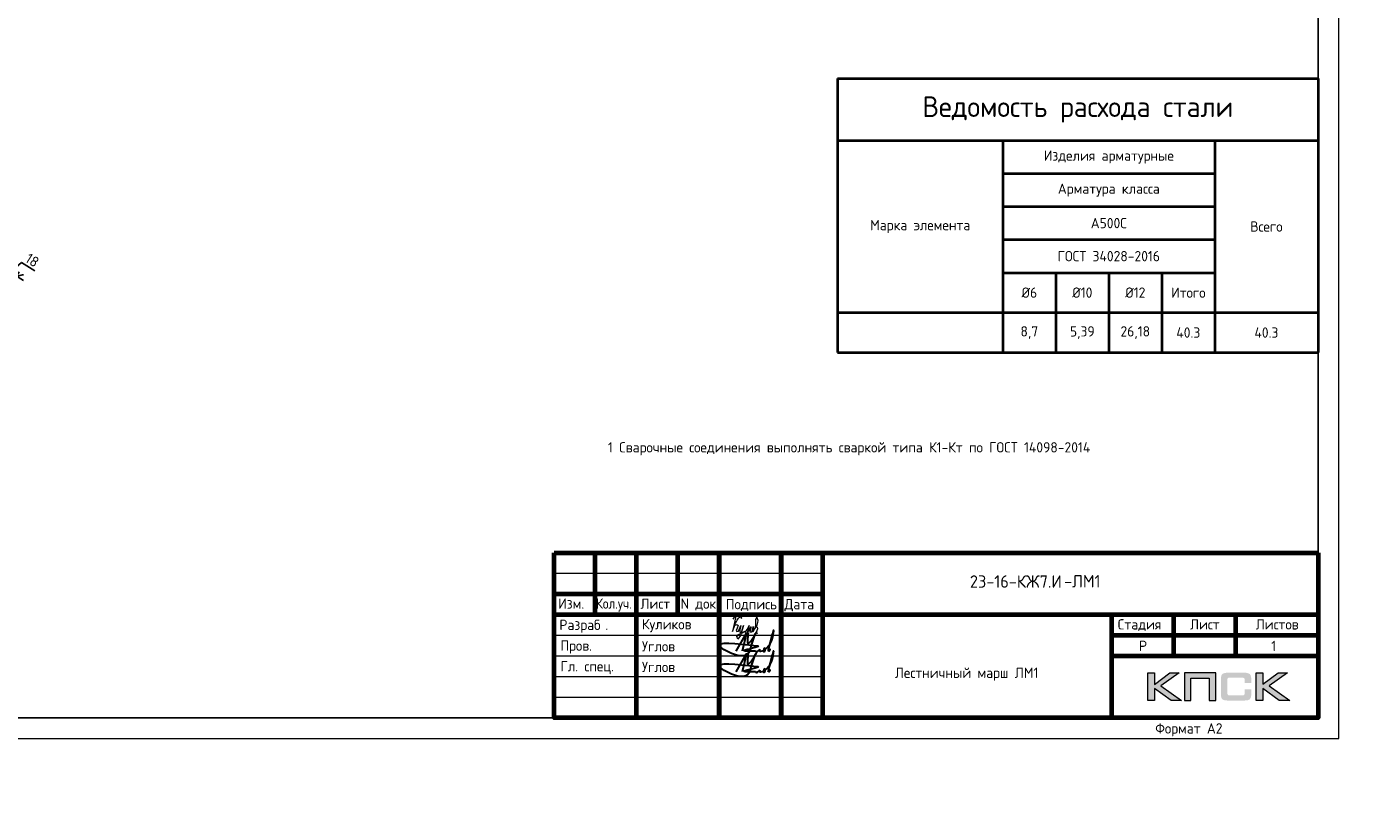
# Model space of a CAD drawing. Header units: millimetres. Extents: x 251864 to 617215, y -272865 to -46010.
# Tile 6 of 53: x 302909 to 335503, y -179594 to -161219. Entities that reach past the tile are written whole.
import ezdxf
from ezdxf import colors
from ezdxf.entities.mleader import LeaderData, LeaderLine
from ezdxf.enums import TextEntityAlignment as Align
from ezdxf.math import Vec2, Vec3

# ---------------------------------------------------------------- set-up
doc = ezdxf.new("R2010")
doc.units = ezdxf.units.MM
doc.layers.get('Defpoints').update_dxf_attribs({"color": 140})
for name, color, linetype, lineweight in [('RAZMER', 100, 'Continuous', 15), ('Выноски', 20, 'Continuous', 20), ('Основная 0.6', 142, 'Continuous', 60), ('Размеры', 54, 'Continuous', 20), ('Рамка', 7, 'Continuous', 70), ('Текст', 41, 'Continuous', 30), ('Текст 0.25', 82, 'Continuous', 25), ('ТОНКИЕ', 7, 'Continuous', 9)]:
    doc.layers.add(name, color=color, linetype=linetype, lineweight=lineweight)
doc.layers.add('ТОЛСТЫЕ_ОСНОВНЫЕ', color=6, linetype='Continuous')
doc.styles.add('GOST-2.304_Type-B', font='GOST_Common.ttf')
doc.styles.add('style1', font='GOST_Common.ttf', dxfattribs={"height": 500})
doc.styles.add('ГОСТ', font='GOST_Common.ttf')
doc.dimstyles.new('СПДС', dxfattribs={"dimscale": 100, "dimtxt": 2.5, "dimasz": 2.5, "dimexe": 1.25, "dimexo": 2, "dimtad": 1, "dimdec": 0, "dimtxsty": 'ГОСТ', "dimblk": 'ARCHTICK', "dimcen": 2.5, "dimdle": 2, "dimadec": 0, "dimazin": 2, "dimtfac": 0.75, "dimtdec": 0, "dimtmove": 1, "dimatfit": 3, "dimfxl": 1, "dimtolj": 1, "dimarcsym": 1})

# ---------------------------------------------------------------- blocks, each defined once
blk = doc.blocks.new('*U668')
at = {"layer": 'ТОЛСТЫЕ_ОСНОВНЫЕ', "color": 6}
blk.add_lwpolyline([(20, 5), (589, 5), (589, 415), (20, 415)], close=True, dxfattribs=at)
at = {"layer": 'ТОНКИЕ'}
blk.add_lwpolyline([(0, 0), (594, 0), (594, 420), (0, 420)], close=True, dxfattribs=at)
at = {"layer": 'Текст', "style": 'style1'}
blk.add_text('Формат А2', height=2.5, dxfattribs=at).set_placement((549.57, 1.2))
blk = doc.blocks.new('Роспись')
at = {"layer": 'Текст', "color": 7}
blk.add_lwpolyline([(4.18, 0.67), (6.68, 5.03), (5.62, 0.66)], dxfattribs=at)
for points in [[(7.11, 5.14), (7.17, 2.59), (9.02, 5.2), (8.57, 4.35), (6.55, -0.29), (0.19, 1.88), (9.09, 2.02)], [(11.23, 1.12), (12.72, 3.08), (13.28, 5.66), (11.96, 0.97)], [(9.09, 2.02), (9.4, 1.96), (6.15, 0.84), (8.42, 0.77), (8.9, 0.77)], [(8.9, 0.77), (8.97, 0.64), (9.94, 1.16)], [(9.94, 1.16), (9.82, 0.79), (10.85, 0.93)], [(10.85, 0.93), (11.13, 1.44), (11.23, 1.11), (10.92, 0.57), (10.85, 0.93)], [(11.23, 1.12), (11.03, 1.05), (10.98, 1.33), (11.05, 1.41)], [(11.96, 0.97), (12.16, 0.71), (12.34, 1.19), (12.03, 1.14), (11.96, 0.97)]]:
    blk.add_spline(points, degree=3, dxfattribs=at)
blk = doc.blocks.new('11')
at = {"layer": 'Выноски'}
for p, q in [((48016, 66806), (48038, 66823)), ((48038, 66823), (48060, 66786)), ((47885, 66608), (47944, 66700)), ((47944, 66700), (47962, 66737)), ((47962, 66737), (47989, 66781)), ((47989, 66781), (48016, 66806)), ((48060, 66786), (48058, 66769))]:
    blk.add_line(p, q, dxfattribs=at)
blk.add_lwpolyline([(47863, 66761), (47937, 66865), (47843, 66458), (47885, 66564), (47905, 66616), (47954, 66628), (47979, 66606), (47957, 66539), (47937, 66487), (47947, 66458), (47991, 66470), (48051, 66611), (48041, 66569), (48023, 66505), (48023, 66448), (48065, 66448), (48090, 66529), (48110, 66608), (48043, 66369), (47972, 66275), (47954, 66344), (47991, 66389), (48078, 66431), (48142, 66470), (48154, 66441), (48204, 66512), (48246, 66606), (48209, 66455), (48204, 66418), (48295, 66574), (48265, 66463), (48265, 66455), (48312, 66453), (48342, 66529), (48347, 66584), (48337, 66465), (48349, 66453), (48401, 66569), (48443, 66616), (48461, 66678), (48466, 66727), (48436, 66811), (48399, 66754), (48399, 66618), (48389, 66549), (48374, 66507), (48416, 66564), (48441, 66576), (48451, 66524), (48433, 66482), (48419, 66453), (48424, 66428), (48458, 66421)], dxfattribs=at)
blk = doc.blocks.new('штамп2')
h = blk.add_hatch(color=0)
h.paths.add_polyline_path([(328185, -69575), (328071, -69575), (327885, -69715), (327885, -69575), (327806, -69575), (327806, -69911), (327885, -69911), (327885, -69764), (328086, -69911), (328212, -69911), (327962, -69733)])
h.paths.add_polyline_path([(328326, -69638), (328549, -69638), (328549, -69911), (328627, -69911), (328627, -69575), (328543, -69575), (328248, -69575), (328248, -69655), (328248, -69911), (328326, -69911)])
h.paths.add_polyline_path([(329196, -69573), (329117, -69573), (329117, -69910), (329196, -69910), (329196, -69762), (329397, -69910), (329523, -69910), (329273, -69732), (329496, -69573), (329382, -69573), (329196, -69713)])
at = {"true_color": 0x5f007f}
blk.add_hatch(color=206, dxfattribs=at).paths.add_polyline_path([(329051, -69611), (329050, -69607), (329049, -69604), (329047, -69601), (329045, -69598), (329044, -69595), (329042, -69593), (329040, -69590), (329038, -69588), (329035, -69587), (329032, -69584), (329029, -69583), (329025, -69581), (329022, -69580), (329018, -69579), (329014, -69578), (329005, -69576), (328996, -69574), (328985, -69574), (328973, -69573), (328773, -69573), (328761, -69574), (328751, -69574), (328741, -69576), (328732, -69578), (328728, -69579), (328724, -69580), (328720, -69581), (328717, -69583), (328714, -69584), (328711, -69587), (328709, -69588), (328706, -69590), (328704, -69593), (328702, -69595), (328700, -69598), (328699, -69601), (328697, -69604), (328696, -69607), (328695, -69611), (328694, -69615), (328692, -69623), (328690, -69632), (328689, -69642), (328689, -69653), (328689, -69830), (328689, -69841), (328690, -69851), (328692, -69860), (328694, -69869), (328695, -69872), (328696, -69876), (328697, -69879), (328699, -69882), (328700, -69885), (328702, -69888), (328704, -69890), (328706, -69893), (328709, -69895), (328711, -69897), (328714, -69898), (328717, -69900), (328720, -69902), (328724, -69903), (328728, -69904), (328732, -69905), (328741, -69907), (328751, -69908), (328761, -69909), (328773, -69910), (328973, -69910), (328985, -69909), (328996, -69909), (329005, -69907), (329014, -69906), (329018, -69904), (329022, -69903), (329025, -69902), (329029, -69900), (329032, -69899), (329035, -69897), (329038, -69895), (329040, -69893), (329042, -69891), (329044, -69888), (329045, -69886), (329047, -69882), (329049, -69879), (329050, -69876), (329051, -69872), (329053, -69869), (329054, -69860), (329056, -69851), (329057, -69841), (329057, -69830), (329057, -69774), (328978, -69774), (328978, -69820), (328978, -69823), (328978, -69826), (328977, -69829), (328977, -69831), (328976, -69834), (328975, -69836), (328973, -69838), (328971, -69840), (328970, -69841), (328968, -69843), (328965, -69844), (328963, -69845), (328960, -69845), (328957, -69846), (328954, -69846), (328951, -69847), (328789, -69847), (328787, -69846), (328784, -69846), (328782, -69845), (328780, -69844), (328778, -69842), (328776, -69841), (328774, -69839), (328773, -69837), (328772, -69835), (328771, -69833), (328770, -69831), (328769, -69828), (328768, -69823), (328767, -69819), (328767, -69657), (328767, -69654), (328768, -69652), (328769, -69649), (328769, -69647), (328770, -69645), (328771, -69643), (328772, -69641), (328774, -69639), (328775, -69638), (328777, -69637), (328779, -69636), (328781, -69635), (328784, -69634), (328786, -69634), (328789, -69634), (328792, -69634), (328951, -69634), (328954, -69634), (328957, -69634), (328960, -69635), (328962, -69635), (328965, -69636), (328967, -69637), (328969, -69639), (328971, -69640), (328973, -69643), (328974, -69645), (328976, -69647), (328977, -69649), (328977, -69652), (328978, -69654), (328978, -69657), (328978, -69661), (328978, -69698), (329057, -69698), (329057, -69653), (329057, -69642), (329056, -69632), (329054, -69623), (329052, -69615)])
at = {"color": 0, "lineweight": 0}
for points in [[(327806, -69911), (327806, -69575), (327885, -69575), (327885, -69715), (328071, -69575), (328185, -69575), (327962, -69733), (328212, -69911), (328086, -69911), (327885, -69764), (327885, -69911), (327806, -69911)], [(328326, -69911), (328326, -69638), (328549, -69638), (328549, -69911), (328627, -69911), (328627, -69575), (328543, -69575), (328248, -69575), (328248, -69655), (328248, -69911), (328326, -69911)], [(329117, -69910), (329117, -69573), (329196, -69573), (329196, -69713), (329382, -69573), (329496, -69573), (329273, -69732), (329523, -69910), (329397, -69910), (329196, -69762), (329196, -69910), (329117, -69910)]]:
    blk.add_lwpolyline(points, close=True, dxfattribs=at)
at = {"layer": 'Рамка'}
for p, q in [((320616, -68120), (329866, -68120)), ((321616, -70120), (321616, -68120)), ((322616, -70120), (322616, -68120)), ((322616, -68120), (322616, -70120)), ((323366, -68120), (323366, -70120)), ((323366, -70120), (323366, -68120)), ((323866, -68120), (323866, -70120)), ((320616, -68620), (323866, -68620)), ((320616, -68870), (323866, -68870)), ((327366, -68870), (327366, -70120)), ((327366, -69120), (329866, -69120)), ((327366, -69120), (329866, -69120))]:
    blk.add_line(p, q, dxfattribs=at)
at = {"layer": 'Рамка', "color": 7}
for p, q in [((321116, -68870), (321116, -68120)), ((322116, -68870), (322116, -68120)), ((320616, -68870), (329866, -68870)), ((328116, -68870), (328116, -69370)), ((328866, -68870), (328866, -69370)), ((327366, -69370), (329866, -69370))]:
    blk.add_line(p, q, dxfattribs=at)
at = {"layer": 'Рамка', "color": 7, "lineweight": 15}
for p, q in [((320616, -68370), (323866, -68370)), ((320616, -69120), (323866, -69120)), ((320616, -69370), (323866, -69370)), ((320616, -69620), (323866, -69620)), ((320616, -69620), (323866, -69620)), ((320616, -69870), (323866, -69870))]:
    blk.add_line(p, q, dxfattribs=at)
at = {"layer": 'Рамка'}
blk.add_lwpolyline([(329866, -68120), (329866, -70120), (320616, -70120), (320616, -68120)], dxfattribs=at)
at = {"color": 18, "true_color": 0x000000, "xscale": 50, "yscale": 50, "zscale": 50}
for p in [(322612, -69347), (322612, -69597)]:
    blk.add_blockref('Роспись', p, dxfattribs=at)
at = {"layer": 'Выноски', "xscale": 0.5, "yscale": 0.5, "zscale": 0.5}
blk.add_blockref('11', (298854, -102305), dxfattribs=at)
at = {"color": 7, "style": 'ГОСТ'}
for s, p in [('Разраб', (320681, -69056)), ('.', (321237, -69056))]:
    blk.add_text(s, height=125, dxfattribs=at).set_placement(p)
at = {"layer": 'Размеры', "color": 7, "char_height": 125, "attachment_point": 4, "style": 'ГОСТ'}
for s, insert in [('{\\C256;Куликов}', (321681, -69003)), ('Пров.', (320693, -69262)), ('Углов', (321681, -69253)), ('Гл. спец.', (320693, -69512)), ('Углов', (321681, -69503))]:
    blk.add_mtext_dynamic_manual_height_columns(s, width=1000, gutter_width=625, heights=[0], dxfattribs=dict(at, insert=insert))
at = {"layer": 'Текст', "color": 7, "style": 'ГОСТ'}
blk.add_text('23-16-КЖ7.И', height=150, dxfattribs=at).set_placement((326207, -68469), align=Align.MIDDLE_CENTER)
at = {"layer": 'Текст', "color": 7}
for s, style, p in [('Изм.', 'GOST-2.304_Type-B', (320666, -68799)), ('Лист', 'GOST-2.304_Type-B', (321663, -68800)), ('N док.', 'GOST-2.304_Type-B', (322148, -68799)), ('Подпись', 'GOST-2.304_Type-B', (322696, -68806)), ('Дата', 'GOST-2.304_Type-B', (323406, -68806)), ('Стадия', 'GOST-2.304_Type-B', (327441, -69050)), ('Лист', 'GOST-2.304_Type-B', (328316, -69050)), ('Листов', 'GOST-2.304_Type-B', (329112, -69050)), ('Р', 'ГОСТ', (327698, -69310)), ('1', 'ГОСТ', (329299, -69311))]:
    blk.add_text(s, height=125, dxfattribs=dict(at, style=style)).set_placement(p)
at = {"layer": 'Текст', "color": 7, "style": 'GOST-2.304_Type-B', "width": 0.9}
blk.add_text('Кол.уч.', height=125, dxfattribs=at).set_placement((321125, -68798))
blk = doc.blocks.new('*T1077')
at = {"layer": 'Основная 0.6', "color": 0, "lineweight": 40, "transparency": 16777216}
for p, q in [((0, 0), (11633, 0)), ((0, 0), (0, -6633)), ((11633, 0), (11633, -6633)), ((0, -1500), (11633, -1500)), ((4000, -1500), (4000, -6633)), ((9133, -1500), (9133, -6633)), ((4000, -2300), (9133, -2300)), ((4000, -3100), (9133, -3100)), ((4000, -3900), (9133, -3900)), ((4000, -4700), (9133, -4700)), ((5283, -4700), (5283, -6633)), ((6567, -4700), (6567, -6633)), ((7850, -4700), (7850, -6633)), ((0, -5667), (11633, -5667)), ((0, -6633), (11633, -6633))]:
    blk.add_line(p, q, dxfattribs=at)
at = {"layer": 'Основная 0.6', "color": 0, "transparency": 16777216, "attachment_point": 5, "style": 'GOST-2.304_Type-B'}
for s, insert, char_height, width in [('Ведомость расхода стали', (5817, -750), 500, 11333.33), ('Изделия арматурные', (6567, -1900), 250, 4833.33), ('Арматура класса', (6567, -2700), 250, 4833.33), ('Марка элемента', (2000, -3583), 250, 3700), ('А500С', (6567, -3500), 250, 4833.33), ('Всего', (10383, -3583), 250, 2200), ('ГОСТ 34028-2016', (6567, -4300), 250, 4833.33), ('%%C6', (4642, -5183), 250, 983.33), ('%%C10', (5925, -5183), 250, 983.33), ('%%C12', (7208, -5183), 250, 983.33), ('Итого', (8492, -5183), 250, 983.33), ('8,7', (4642, -6150), 250, 983.33), ('5,39', (5925, -6150), 250, 983.33), ('26,18', (7208, -6150), 250, 983.33), ('40.3', (8492, -6150), 250, 983.33), ('40.3', (10383, -6150), 250, 2200)]:
    blk.add_mtext(s, dxfattribs=dict(at, insert=insert, char_height=char_height, width=width))
blk = doc.blocks.new('_ArchTick')
at = {"color": 0, "linetype": 'ByBlock', "const_width": 0.15}
blk.add_lwpolyline([(-0.5, -0.5), (0.5, 0.5)], dxfattribs=at)
blk = doc.blocks.new('*D1134')
at = {"layer": 'Defpoints', "color": 0, "linetype": 'Continuous', "transparency": 16777216}
for p in [(302095, -167485), (302659, -167253), (302393, -167674)]:
    blk.add_point(p, dxfattribs=at)
at = {"layer": 'Размеры', "color": 0, "linetype": 'Continuous', "lineweight": -2, "transparency": 16777216}
for p, q in [((302191, -166958), (302828, -167360)), ((302201, -167316), (302427, -166959)), ((302500, -167505), (302725, -167148)), ((302509, -167159), (302780, -166923)), ((302780, -166923), (303097, -167123))]:
    blk.add_line(p, q, dxfattribs=at)
at = {"layer": 'Размеры', "color": 0, "linetype": 'Continuous', "lineweight": -2, "transparency": 16777216, "xscale": 250, "yscale": 250, "zscale": 250}
for p, rotation in [((302360, -167065), 147.7539335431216), ((302659, -167253), 327.7539335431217)]:
    blk.add_blockref('_ArchTick', p, dxfattribs=dict(at, rotation=rotation))
at = {"layer": 'Размеры', "color": 0, "linetype": 'Continuous', "lineweight": 0, "transparency": 16777216, "insert": (303038, -166865), "char_height": 250, "attachment_point": 5, "rotation": 327.7539, "style": 'ГОСТ'}
blk.add_mtext('\\A1;18', dxfattribs=at)

msp = doc.modelspace()

# ---------------------------------------------------------------- block references
at = {"xscale": 100, "yscale": 100, "zscale": 100}
msp.add_blockref('*U668', (275271.1, -178444.2), dxfattribs=at)
msp.add_blockref('*T1077', (322537.8, -162467.1))
at = {"layer": 'Размеры', "xscale": 2, "yscale": 2, "zscale": 2}
msp.add_blockref('штамп2', (-325560.8, -37704.8), dxfattribs=at)

# ---------------------------------------------------------------- texts
at = {"color": 0, "linetype": 'Continuous', "insert": (328021.8, -174486.3), "char_height": 300, "width": 19720.995, "attachment_point": 1, "style": 'ГОСТ'}
msp.add_mtext('-ЛМ1', dxfattribs=at)
at = {"layer": 'Текст', "color": 7, "linetype": 'Continuous', "style": 'GOST-2.304_Type-B'}
msp.add_text('Лестничный марш ЛМ1', height=250, dxfattribs=at).set_placement((323925.5, -176977.3))
at = {"layer": 'Текст 0.25', "insert": (316227.6, -171269.9), "char_height": 250, "attachment_point": 1, "style": 'GOST-2.304_Type-B'}
msp.add_mtext_dynamic_manual_height_columns('\\pi750;1 Сварочные соединения выполнять сваркой типа К1-Кт по ГОСТ 14098-2014', width=17507.725, gutter_width=1250, heights=[0], dxfattribs=at)

# ---------------------------------------------------------------- dimensions: what is measured, and where the dimension line sits
at = {"layer": 'Размеры', "color": 2, "linetype": 'Continuous', "lineweight": 0}
dim = msp.add_aligned_dim(p1=(302094.5, -167485.4), p2=(302393.2, -167673.8), distance=497.3, dimstyle='СПДС', override={"dimlfac": 0.05}, dxfattribs=at)
dim.commit()
dim.dimension.update_dxf_attribs({"geometry": '*D1134', "text_midpoint": (302932.7, -166798.1)})

# ---------------------------------------------------------------- leaders
at = {"layer": 'RAZMER', "color": 1, "ltscale": 100}
ml = msp.add_multileader_mtext('Standard', dxfattribs=at)
ml.set_content('{\\fGOST 2.304 type A|b0|i0|c204|p34;ГОСТ 14098-\\fGOST 2.304 type A|b0|i0|c0|p34;2014\\fGOST 2.304 type A|b0|i0|c204|p34;-К1-Кт}', color=1, style='ГОСТ')
ml.set_leader_properties(color=256, linetype='ByLayer', lineweight=-1)
ml.build(insert=Vec2(0, 0))
ml.multileader.update_dxf_attribs({"text_left_attachment_type": 6, "text_right_attachment_type": 6, "dogleg_length": 0.6, "arrow_head_size": 100, "scale": 100})
ctx = ml.context
ctx.base_point, ctx.scale, ctx.char_height, ctx.arrow_head_size, ctx.landing_gap_size, ctx.plane_origin = Vec3(426831.6, -177930.2), 100, 250, 100, 50, Vec3(425943, -177545.7)
ctx.left_attachment, ctx.right_attachment, ctx.text_align_type = 6, 6, 1
notes = []
notes.append((ctx, [(0, (1, 1, 0), (426771.6, -177930.2), (1, 0), 60, [(0, [(425701.7, -179594.4)], 0, [])])]))
ctx.mtext.insert, ctx.mtext.width, ctx.mtext.alignment, ctx.mtext.flow_direction = Vec3(428869.7, -177630.2), 3150.977, 2, 5
ml = msp.add_multileader_mtext('Standard', dxfattribs=at)
ml.set_content('{\\fGOST 2.304 type A|b0|i0|c204|p34;ГОСТ 14098-\\fGOST 2.304 type A|b0|i0|c0|p34;2014\\fGOST 2.304 type A|b0|i0|c204|p34;-К1-Кт}', color=1, style='ГОСТ')
ml.set_leader_properties(color=256, linetype='ByLayer', lineweight=-1)
ml.build(insert=Vec2(0, 0))
ml.multileader.update_dxf_attribs({"text_left_attachment_type": 6, "text_right_attachment_type": 6, "dogleg_length": 0.6, "arrow_head_size": 100, "scale": 100})
ctx = ml.context
ctx.base_point, ctx.scale, ctx.char_height, ctx.arrow_head_size, ctx.landing_gap_size, ctx.plane_origin = Vec3(451347.6, -177675.5, 0), 100, 250, 100, 50, Vec3(450459, -177291, 0)
ctx.left_attachment, ctx.right_attachment, ctx.text_align_type = 6, 6, 1
notes.append((ctx, [(0, (1, 1, 0), (451287.6, -177675.5, 0), (1, 0), 60, [(0, [(450217.7, -179339.7, 0)], 0, [])])]))
ctx.mtext.insert, ctx.mtext.width, ctx.mtext.alignment, ctx.mtext.flow_direction = Vec3(453385.7, -177375.5, 0), 3150.977, 2, 5
for ctx, leaders in notes:
    for number, flags, end, landing, length, lines in leaders:
        leader = LeaderData()
        leader.index, (leader.has_last_leader_line, leader.has_dogleg_vector, leader.attachment_direction) = number, flags
        leader.last_leader_point, leader.dogleg_vector, leader.dogleg_length = Vec3(end), Vec3(landing), length
        for number, points, colour, breaks in lines:
            line = LeaderLine()
            line.index, line.vertices, line.color, line.breaks = number, Vec3.list(points), colors.encode_raw_color(colour), breaks
            leader.lines.append(line)
        ctx.leaders.append(leader)

doc.saveas('drawing.dxf')
